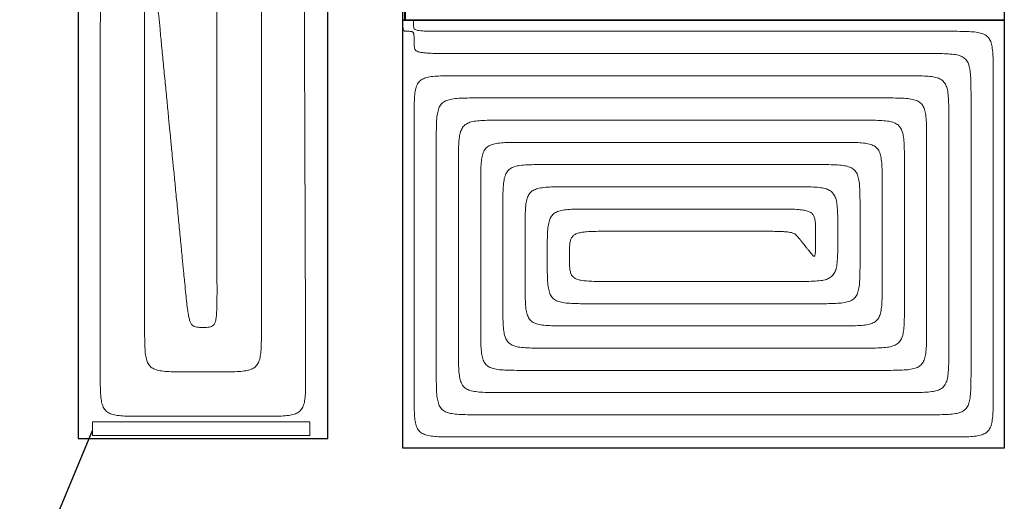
# Model space of a CAD drawing. Header units: millimetres. Extents: x 206445 to 335272, y 14092 to 100072.
# Tile 16 of 38: x 312843 to 317279, y 44336 to 46504. Entities that reach past the tile are written whole.
import ezdxf
from ezdxf import colors
from ezdxf.entities.mleader import LeaderData, LeaderLine
from ezdxf.lldxf.tags import DXFTag
from ezdxf.math import Vec2, Vec3

# ---------------------------------------------------------------- set-up
doc = ezdxf.new("R2010")
doc.units = ezdxf.units.MM
for name, color, linetype, lineweight in [('__OPIS', 10, 'Continuous', 20), ('IS_Rys.pętli_o.p._Powrót', 251, 'DASH', 0), ('IS_Rys.pętli_o.p._Zasilanie', 76, 'SOLID', 0)]:
    doc.layers.add(name, color=color, linetype=linetype, lineweight=lineweight)
doc.layers.add('IS_Ogrzewanie_płaszczyznowe', color=7, linetype='SOLID', true_color=0x008000)
doc.layers.add('IS_Zasilanie', color=1, linetype='SOLID', lineweight=35, true_color=0xff0000)
doc.styles.add('STYL1', font='SIMPLEX.SHX', dxfattribs={"width": 0.8})
tags = doc.linetypes.add('DASH', pattern=[15, 10, -5]).pattern_tags.tags
tags[6:7] = [DXFTag(74, 4), DXFTag(75, 0), DXFTag(340, '0'), DXFTag(46, 0.0), DXFTag(50, 0.0), DXFTag(44, 0.0), DXFTag(45, 0.0)]
tags[4:5] = [DXFTag(74, 4), DXFTag(75, 0), DXFTag(340, '0'), DXFTag(46, 0.0), DXFTag(50, 0.0), DXFTag(44, 0.0), DXFTag(45, 0.0)]
tags = doc.linetypes.add('SOLID', pattern=[10, 10, 0]).pattern_tags.tags
tags[6:7] = [DXFTag(74, 4), DXFTag(75, 0), DXFTag(340, '0'), DXFTag(46, 0.0), DXFTag(50, 0.0), DXFTag(44, 0.0), DXFTag(45, 0.0)]
tags[4:5] = [DXFTag(74, 4), DXFTag(75, 0), DXFTag(340, '0'), DXFTag(46, 0.0), DXFTag(50, 0.0), DXFTag(44, 0.0), DXFTag(45, 0.0)]

msp = doc.modelspace()

# ---------------------------------------------------------------- linework, layer by layer
at = {"layer": '__OPIS'}
msp.add_lwpolyline([(314150.5, 44694.4), (314150.5, 44631.8), (313171.3, 44631.8), (313171.3, 44694.4)], close=True, dxfattribs=at)
at = {"layer": 'IS_Ogrzewanie_płaszczyznowe'}
for p, q in [((313106.1, 49272.9), (313106.1, 44618.9)), ((314232.1, 44618.9), (314232.1, 49272.9)), ((314570, 46501.9), (314570, 48428.1)), ((317279, 48428.1), (317279, 46501.9)), ((314570, 46501.9), (317279, 46501.9)), ((314570, 44575.7), (314570, 46501.9)), ((317279, 46501.9), (314570, 46501.9)), ((317279, 46501.9), (317279, 44575.7)), ((313106.1, 44618.9), (314232.1, 44618.9)), ((317279, 44575.7), (314570, 44575.7))]:
    msp.add_line(p, q, dxfattribs=at)
at = {"layer": 'IS_Rys.pętli_o.p._Powrót', "ltscale": 10}
for points, knots in [([(314116.2, 49272.9), (314116.4, 49239.1), (314116.8, 49112.6), (314117.7, 48847.7), (314119.1, 48445.3), (314120.9, 47944.8), (314122.8, 47385.4), (314124.9, 46806.4), (314126.8, 46247), (314128.6, 45746.5), (314130, 45344.2), (314130.9, 45079.2), (314131.3, 44952.7), (314131.4, 44918.9)], [0, 0, 0, 0, 10.140861, 37.946448, 79.491266, 130.84982, 188.096616, 247.30616, 304.552956, 355.91151, 397.456328, 425.261915, 435.402776, 435.402776, 435.402776, 435.402776]), ([(313732.1, 48972.9), (313732.1, 48944.5), (313732.1, 48838.4), (313732.1, 48616), (313732.1, 48278.3), (313732.1, 47858.3), (313732.1, 47388.9), (313732.1, 46902.9), (313732.1, 46433.5), (313732.1, 46013.5), (313732.1, 45675.8), (313732.1, 45453.4), (313732.1, 45347.3), (313732.1, 45318.9)], [0, 0, 0, 0, 8.510443, 31.84553, 66.710894, 109.812171, 157.854996, 207.545004, 255.587829, 298.689106, 333.55447, 356.889557, 365.4, 365.4, 365.4, 365.4]), ([(313206.1, 46375.2), (313206.1, 46391.8), (313206.1, 46421.9), (313206.2, 46462.9), (313206.5, 46495.9), (313206.9, 46521.6), (313207.7, 46540.9), (313208.9, 46555), (313210.6, 46564.6), (313212.9, 46570.8), (313216.5, 46574.3), (313220.9, 46575.2), (313223.8, 46575.2), (313225.4, 46575.2)], [0, 0, 0, 0, 4.973704, 9.045843, 12.306665, 14.846675, 16.757059, 18.130791, 19.065674, 19.673155, 20.09779, 20.504191, 20.983891, 20.983891, 20.983891, 20.983891]), ([(314618, 46501.9), (314618, 46501.7), (314618, 46501), (314618, 46499.5), (314618, 46497.2), (314618, 46494.3), (314618, 46491.1), (314618, 46487.8), (314618, 46484.6), (314618, 46481.7), (314618, 46479.4), (314618, 46477.9), (314618, 46477.1), (314618, 46476.9)], [0, 0, 0, 0, 0.058227, 0.217881, 0.456424, 0.751315, 1.080015, 1.419985, 1.748685, 2.043576, 2.282119, 2.441773, 2.5, 2.5, 2.5, 2.5]), ([(314618, 46476.9), (314618, 46474.9), (314618, 46471.1), (314618.8, 46465.6), (314622.1, 46460.9), (314628.5, 46457.7), (314638.2, 46455.5), (314652.2, 46454), (314671.6, 46452.9), (314697.3, 46452.3), (314730.2, 46452), (314771.3, 46451.9), (314801.4, 46451.9), (314818, 46451.9)], [0, 0, 0, 0, 0.621895, 1.141664, 1.639297, 2.279506, 3.226642, 4.604676, 6.516452, 9.056847, 12.317749, 16.389896, 21.3636, 21.3636, 21.3636, 21.3636]), ([(314818, 46451.9), (314835.2, 46451.9), (314899.4, 46451.9), (315033.9, 46451.9), (315238.3, 46451.9), (315492.4, 46451.9), (315776.5, 46451.9), (316070.5, 46451.9), (316354.6, 46451.9), (316608.7, 46451.9), (316813.1, 46451.9), (316947.6, 46451.9), (317011.8, 46451.9), (317029, 46451.9)], [0, 0, 0, 0, 5.14961, 19.269509, 40.366298, 66.446582, 95.516961, 125.584039, 154.654418, 180.734702, 201.831491, 215.95139, 221.101, 221.101, 221.101, 221.101]), ([(317029, 46451.9), (317045.6, 46451.9), (317075.7, 46452), (317116.8, 46451.2), (317149.9, 46448.8), (317176.2, 46443.7), (317196.7, 46434.6), (317211.6, 46419.7), (317220.7, 46399.1), (317225.8, 46372.8), (317228.3, 46339.7), (317229, 46298.7), (317229, 46268.5), (317229, 46251.9)], [0, 0, 0, 0, 4.973727, 9.047211, 12.320392, 14.919985, 17.03704, 18.970826, 21.087881, 23.687474, 26.960655, 31.034139, 36.007866, 36.007866, 36.007866, 36.007866]), ([(313206.1, 44918.9), (313206.1, 44930.2), (313206.1, 44972.5), (313206.1, 45061.1), (313206.1, 45195.7), (313206.1, 45363.1), (313206.1, 45550.2), (313206.1, 45743.9), (313206.1, 45931), (313206.1, 46098.4), (313206.1, 46233), (313206.1, 46321.6), (313206.1, 46363.9), (313206.1, 46375.2)], [0, 0, 0, 0, 3.391787, 12.691847, 26.587231, 43.764989, 62.912171, 82.715829, 101.863011, 119.040769, 132.936153, 142.236213, 145.628, 145.628, 145.628, 145.628]), ([(314620, 46051.9), (314620, 46068.5), (314620, 46098.7), (314620.7, 46139.7), (314623.2, 46172.8), (314628.3, 46199.1), (314637.4, 46219.7), (314652.3, 46234.6), (314672.9, 46243.7), (314699.1, 46248.8), (314732.2, 46251.2), (314773.3, 46252), (314803.4, 46251.9), (314820, 46251.9)], [0, 0, 0, 0, 4.973727, 9.047211, 12.320392, 14.919985, 17.03704, 18.970826, 21.087881, 23.687474, 26.960655, 31.034139, 36.007866, 36.007866, 36.007866, 36.007866]), ([(314820, 46251.9), (314835.6, 46251.9), (314894, 46251.9), (315016.2, 46251.9), (315201.9, 46251.9), (315432.8, 46251.9), (315690.9, 46251.9), (315958.1, 46251.9), (316216.2, 46251.9), (316447.1, 46251.9), (316632.8, 46251.9), (316755, 46251.9), (316813.4, 46251.9), (316829, 46251.9)], [0, 0, 0, 0, 4.679113, 17.508941, 36.678212, 60.375657, 86.790008, 114.109992, 140.524343, 164.221788, 183.391059, 196.220887, 200.9, 200.9, 200.9, 200.9]), ([(316829, 46251.9), (316845.6, 46251.9), (316875.7, 46252), (316916.8, 46251.2), (316949.9, 46248.8), (316976.2, 46243.7), (316996.7, 46234.6), (317011.6, 46219.7), (317020.7, 46199.1), (317025.8, 46172.8), (317028.3, 46139.7), (317029, 46098.7), (317029, 46068.5), (317029, 46051.9)], [0, 0, 0, 0, 4.973727, 9.047211, 12.320392, 14.919985, 17.03704, 18.970826, 21.087881, 23.687474, 26.960655, 31.034139, 36.007866, 36.007866, 36.007866, 36.007866]), ([(317229, 46251.9), (317229, 46240.9), (317229, 46199.4), (317229, 46112.6), (317229, 45980.8), (317229, 45816.9), (317229, 45633.7), (317229, 45444), (317229, 45260.8), (317229, 45096.8), (317229, 44965), (317229, 44878.2), (317229, 44836.8), (317229, 44825.7)], [0, 0, 0, 0, 3.321728, 12.429692, 26.038062, 42.861007, 61.612697, 81.007303, 99.758993, 116.581938, 130.190308, 139.298272, 142.62, 142.62, 142.62, 142.62]), ([(314620, 44825.7), (314620, 44835.3), (314620, 44870.9), (314620, 44945.5), (314620, 45058.8), (314620, 45199.8), (314620, 45357.3), (314620, 45520.4), (314620, 45677.9), (314620, 45818.9), (314620, 45932.2), (314620, 46006.8), (314620, 46042.4), (314620, 46051.9)], [0, 0, 0, 0, 2.855913, 10.686642, 22.386672, 36.850488, 52.972577, 69.647423, 85.769512, 100.233328, 111.933358, 119.764087, 122.62, 122.62, 122.62, 122.62]), ([(314820, 45851.9), (314820, 45868.5), (314820, 45898.7), (314820.7, 45939.7), (314823.2, 45972.8), (314828.3, 45999.1), (314837.4, 46019.7), (314852.3, 46034.6), (314872.9, 46043.7), (314899.1, 46048.8), (314932.2, 46051.2), (314973.3, 46052), (315003.4, 46051.9), (315020, 46051.9)], [0, 0, 0, 0, 4.973727, 9.047211, 12.320392, 14.919985, 17.03704, 18.970826, 21.087881, 23.687474, 26.960655, 31.034139, 36.007866, 36.007866, 36.007866, 36.007866]), ([(315020, 46051.9), (315032.5, 46051.9), (315079.2, 46051.9), (315177.2, 46051.9), (315325.8, 46051.9), (315510.8, 46051.9), (315717.5, 46051.9), (315931.5, 46051.9), (316138.2, 46051.9), (316323.2, 46051.9), (316471.9, 46051.9), (316569.8, 46051.9), (316616.5, 46051.9), (316629, 46051.9)], [0, 0, 0, 0, 3.747483, 14.02284, 29.375432, 48.354621, 69.509767, 91.390233, 112.545379, 131.524568, 146.87716, 157.152517, 160.9, 160.9, 160.9, 160.9]), ([(316629, 46051.9), (316645.6, 46051.9), (316675.7, 46052), (316716.8, 46051.2), (316749.9, 46048.8), (316776.2, 46043.7), (316796.7, 46034.6), (316811.6, 46019.7), (316820.7, 45999.1), (316825.8, 45972.8), (316828.3, 45939.7), (316829, 45898.7), (316829, 45868.5), (316829, 45851.9)], [0, 0, 0, 0, 4.973727, 9.047211, 12.320392, 14.919985, 17.03704, 18.970826, 21.087881, 23.687474, 26.960655, 31.034139, 36.007866, 36.007866, 36.007866, 36.007866]), ([(317029, 46051.9), (317029, 46044), (317029, 46014.2), (317029, 45951.7), (317029, 45856.9), (317029, 45738.9), (317029, 45607.1), (317029, 45470.6), (317029, 45338.8), (317029, 45220.8), (317029, 45126), (317029, 45063.5), (317029, 45033.7), (317029, 45025.7)], [0, 0, 0, 0, 2.390098, 8.943591, 18.735282, 30.83997, 44.332457, 58.287543, 71.78003, 83.884718, 93.676409, 100.229902, 102.62, 102.62, 102.62, 102.62]), ([(313586.7, 45318), (313586.3, 45322.8), (313584.5, 45341.1), (313580.8, 45379.4), (313575.1, 45437.5), (313568, 45509.9), (313560.2, 45590.7), (313552, 45674.3), (313544.1, 45755.2), (313537.1, 45827.5), (313531.4, 45885.6), (313527.7, 45923.9), (313525.9, 45942.2), (313525.4, 45947)], [0, 0, 0, 0, 1.472127, 5.508602, 11.539572, 18.995181, 27.305573, 35.900892, 44.211284, 51.666892, 57.697862, 61.734338, 63.206465, 63.206465, 63.206465, 63.206465]), ([(314820, 45025.7), (314820, 45032.1), (314820, 45056.2), (314820, 45106.4), (314820, 45182.8), (314820, 45277.8), (314820, 45383.9), (314820, 45493.8), (314820, 45599.9), (314820, 45694.9), (314820, 45771.2), (314820, 45821.5), (314820, 45845.5), (314820, 45851.9)], [0, 0, 0, 0, 1.924282, 7.200541, 15.083892, 24.829452, 35.692337, 46.927663, 57.790548, 67.536108, 75.419459, 80.695718, 82.62, 82.62, 82.62, 82.62]), ([(315020, 45651.9), (315020, 45668.5), (315020, 45698.7), (315020.7, 45739.7), (315023.2, 45772.8), (315028.3, 45799.1), (315037.4, 45819.7), (315052.3, 45834.6), (315072.9, 45843.7), (315099.1, 45848.8), (315132.2, 45851.2), (315173.3, 45852), (315203.4, 45851.9), (315220, 45851.9)], [0, 0, 0, 0, 4.973727, 9.047211, 12.320392, 14.919985, 17.03704, 18.970826, 21.087881, 23.687474, 26.960655, 31.034139, 36.007866, 36.007866, 36.007866, 36.007866]), ([(315220, 45851.9), (315229.4, 45851.9), (315264.5, 45851.9), (315338.1, 45851.9), (315449.8, 45851.9), (315588.8, 45851.9), (315744.1, 45851.9), (315904.9, 45851.9), (316060.2, 45851.9), (316199.2, 45851.9), (316310.9, 45851.9), (316384.5, 45851.9), (316419.6, 45851.9), (316429, 45851.9)], [0, 0, 0, 0, 2.815853, 10.536739, 22.072652, 36.333584, 52.229527, 68.670473, 84.566416, 98.827348, 110.363261, 118.084147, 120.9, 120.9, 120.9, 120.9]), ([(316429, 45851.9), (316445.6, 45851.9), (316475.7, 45852), (316516.8, 45851.2), (316549.9, 45848.8), (316576.2, 45843.7), (316596.7, 45834.6), (316611.6, 45819.7), (316620.7, 45799.1), (316625.8, 45772.8), (316628.3, 45739.7), (316629, 45698.7), (316629, 45668.5), (316629, 45651.9)], [0, 0, 0, 0, 4.973727, 9.047211, 12.320392, 14.919985, 17.03704, 18.970826, 21.087881, 23.687474, 26.960655, 31.034139, 36.007866, 36.007866, 36.007866, 36.007866]), ([(316829, 45851.9), (316829, 45847.1), (316829, 45828.9), (316829, 45790.8), (316829, 45732.9), (316829, 45660.9), (316829, 45580.5), (316829, 45497.2), (316829, 45416.7), (316829, 45344.8), (316829, 45286.9), (316829, 45248.8), (316829, 45230.6), (316829, 45225.7)], [0, 0, 0, 0, 1.458467, 5.457491, 11.432502, 18.818933, 27.052216, 35.567784, 43.801067, 51.187498, 57.162509, 61.161533, 62.62, 62.62, 62.62, 62.62]), ([(315020, 45225.7), (315020, 45229), (315020, 45241.4), (315020, 45267.4), (315020, 45306.7), (315020, 45355.7), (315020, 45410.5), (315020, 45467.2), (315020, 45521.9), (315020, 45570.9), (315020, 45610.3), (315020, 45636.2), (315020, 45648.6), (315020, 45651.9)], [0, 0, 0, 0, 0.992652, 3.71444, 7.781112, 12.808415, 18.412096, 24.207904, 29.811585, 34.838888, 38.90556, 41.627348, 42.62, 42.62, 42.62, 42.62]), ([(315220, 45451.9), (315220, 45468.5), (315220, 45498.7), (315220.7, 45539.7), (315223.2, 45572.8), (315228.3, 45599.1), (315237.4, 45619.7), (315252.3, 45634.6), (315272.9, 45643.7), (315299.1, 45648.8), (315332.2, 45651.2), (315373.3, 45652), (315403.4, 45651.9), (315420, 45651.9)], [0, 0, 0, 0, 4.973727, 9.047211, 12.320392, 14.919985, 17.03704, 18.970826, 21.087881, 23.687474, 26.960655, 31.034139, 36.007866, 36.007866, 36.007866, 36.007866]), ([(315420, 45651.9), (315426.3, 45651.9), (315449.8, 45651.9), (315499, 45651.9), (315573.8, 45651.9), (315666.8, 45651.9), (315770.7, 45651.9), (315878.3, 45651.9), (315982.2, 45651.9), (316075.2, 45651.9), (316150, 45651.9), (316199.2, 45651.9), (316222.7, 45651.9), (316229, 45651.9)], [0, 0, 0, 0, 1.884222, 7.050639, 14.769872, 24.312547, 34.949286, 45.950714, 56.587453, 66.130128, 73.849361, 79.015778, 80.9, 80.9, 80.9, 80.9]), ([(316229, 45651.9), (316245.6, 45651.9), (316275.7, 45651.9), (316316.8, 45651.5), (316349.7, 45650.1), (316375.6, 45647.3), (316395.5, 45642.5), (316410.4, 45634.7), (316420.4, 45622.9), (316425.8, 45607.5), (316428.3, 45588.5), (316429, 45565.3), (316429, 45548.2), (316429, 45538.8)], [0, 0, 0, 0, 4.973711, 9.046272, 12.310973, 14.869805, 16.847288, 18.418178, 19.834074, 21.373997, 23.239897, 25.545086, 28.357755, 28.357755, 28.357755, 28.357755]), ([(316629, 45651.9), (316629, 45650.2), (316629, 45643.6), (316629, 45629.8), (316629, 45608.9), (316629, 45582.9), (316629, 45553.9), (316629, 45523.8), (316629, 45494.7), (316629, 45468.7), (316629, 45447.8), (316629, 45434.1), (316629, 45427.5), (316629, 45425.7)], [0, 0, 0, 0, 0.526837, 1.97139, 4.129722, 6.797896, 9.771976, 12.848024, 15.822104, 18.490278, 20.64861, 22.093163, 22.62, 22.62, 22.62, 22.62]), ([(316429, 45538.8), (316429, 45529.5), (316429, 45512.5), (316428.9, 45489.5), (316428.6, 45471.4), (316428.1, 45457.8), (316426.9, 45448.2), (316425.8, 45442.2), (316422.7, 45438.6), (316418.5, 45440.4), (316414.8, 45444.2), (316409.7, 45450.1), (316406.1, 45454.7), (316404, 45457.3)], [0, 0, 0, 0, 2.81026, 5.096492, 6.895738, 8.245879, 9.187448, 9.770613, 10.093291, 10.422216, 10.961369, 11.735233, 12.72965, 12.72965, 12.72965, 12.72965]), ([(316404, 45457.3), (316403.8, 45457.5), (316403.1, 45458.4), (316401.6, 45460.4), (316399.3, 45463.3), (316396.4, 45466.9), (316393.2, 45471), (316389.8, 45475.2), (316386.6, 45479.2), (316383.8, 45482.8), (316381.4, 45485.8), (316379.9, 45487.7), (316379.2, 45488.6), (316379, 45488.8)], [0, 0, 0, 0, 0.093755, 0.350826, 0.734919, 1.209744, 1.739007, 2.286416, 2.815679, 3.290503, 3.674597, 3.931667, 4.025422, 4.025422, 4.025422, 4.025422]), ([(315220, 45425.7), (315220, 45425.9), (315220, 45426.7), (315220, 45428.3), (315220, 45430.7), (315220, 45433.7), (315220, 45437.1), (315220, 45440.6), (315220, 45443.9), (315220, 45447), (315220, 45449.4), (315220, 45451), (315220, 45451.7), (315220, 45451.9)], [0, 0, 0, 0, 0.061022, 0.22834, 0.478332, 0.787378, 1.131856, 1.488144, 1.832622, 2.141668, 2.39166, 2.558978, 2.62, 2.62, 2.62, 2.62]), ([(315420, 45225.7), (315403.4, 45225.7), (315373.3, 45225.7), (315332.2, 45226.5), (315299.1, 45228.9), (315272.9, 45234), (315252.3, 45243.1), (315237.4, 45258), (315228.3, 45278.6), (315223.2, 45304.8), (315220.7, 45337.9), (315220, 45379), (315220, 45409.2), (315220, 45425.7)], [0, 0, 0, 0, 4.973727, 9.047211, 12.320392, 14.919985, 17.03704, 18.970826, 21.087881, 23.687474, 26.960655, 31.034139, 36.007866, 36.007866, 36.007866, 36.007866]), ([(316629, 45425.7), (316629, 45409.2), (316629, 45379), (316628.3, 45337.9), (316625.8, 45304.8), (316620.7, 45278.6), (316611.6, 45258), (316596.7, 45243.1), (316576.2, 45234), (316549.9, 45228.9), (316516.8, 45226.5), (316475.7, 45225.7), (316445.6, 45225.7), (316429, 45225.7)], [0, 0, 0, 0, 4.973727, 9.047211, 12.320392, 14.919985, 17.03704, 18.970826, 21.087881, 23.687474, 26.960655, 31.034139, 36.007866, 36.007866, 36.007866, 36.007866]), ([(313669.1, 45118.9), (313663.9, 45118.9), (313654.4, 45118.9), (313641.2, 45119.7), (313630, 45122.3), (313620.6, 45128.3), (313613.5, 45138.3), (313608.1, 45152.7), (313603.5, 45172.1), (313599.5, 45197.8), (313595.5, 45230.6), (313591.3, 45271.4), (313588.4, 45301.5), (313586.7, 45318)], [0, 0, 0, 0, 1.568246, 2.865401, 3.957823, 4.975308, 6.119171, 7.592116, 9.549673, 12.112042, 15.382698, 19.458172, 24.432337, 24.432337, 24.432337, 24.432337]), ([(313732.1, 45318.9), (313732.1, 45302.3), (313732.2, 45272.2), (313731.9, 45231.2), (313731.1, 45198.2), (313729.6, 45172.5), (313727, 45152.9), (313722.9, 45138.5), (313716.7, 45128.3), (313707.9, 45122.3), (313696.9, 45119.7), (313683.9, 45118.9), (313674.4, 45118.9), (313669.1, 45118.9)], [0, 0, 0, 0, 4.973706, 9.045967, 12.307913, 14.853389, 16.783448, 18.217076, 19.313213, 20.287372, 21.353435, 22.64046, 24.207249, 24.207249, 24.207249, 24.207249]), ([(315220, 45025.7), (315203.4, 45025.7), (315173.3, 45025.7), (315132.2, 45026.5), (315099.1, 45028.9), (315072.9, 45034), (315052.3, 45043.1), (315037.4, 45058), (315028.3, 45078.6), (315023.2, 45104.8), (315020.7, 45137.9), (315020, 45179), (315020, 45209.2), (315020, 45225.7)], [0, 0, 0, 0, 4.973727, 9.047211, 12.320392, 14.919985, 17.03704, 18.970826, 21.087881, 23.687474, 26.960655, 31.034139, 36.007866, 36.007866, 36.007866, 36.007866]), ([(316429, 45225.7), (316421.2, 45225.7), (316391.9, 45225.7), (316330.5, 45225.7), (316237.2, 45225.7), (316121.2, 45225.7), (315991.6, 45225.7), (315857.4, 45225.7), (315727.8, 45225.7), (315611.8, 45225.7), (315518.6, 45225.7), (315457.1, 45225.7), (315427.8, 45225.7), (315420, 45225.7)], [0, 0, 0, 0, 2.350038, 8.793689, 18.421262, 30.323065, 43.589406, 57.310594, 70.576935, 82.478738, 92.106311, 98.549962, 100.9, 100.9, 100.9, 100.9]), ([(316829, 45225.7), (316829, 45209.2), (316829, 45179), (316828.3, 45137.9), (316825.8, 45104.8), (316820.7, 45078.6), (316811.6, 45058), (316796.7, 45043.1), (316776.2, 45034), (316749.9, 45028.9), (316716.8, 45026.5), (316675.7, 45025.7), (316645.6, 45025.7), (316629, 45025.7)], [0, 0, 0, 0, 4.973727, 9.047211, 12.320392, 14.919985, 17.03704, 18.970826, 21.087881, 23.687474, 26.960655, 31.034139, 36.007866, 36.007866, 36.007866, 36.007866]), ([(315020, 44825.7), (315003.4, 44825.7), (314973.3, 44825.7), (314932.2, 44826.5), (314899.1, 44828.9), (314872.9, 44834), (314852.3, 44843.1), (314837.4, 44858), (314828.3, 44878.6), (314823.2, 44904.8), (314820.7, 44937.9), (314820, 44979), (314820, 45009.2), (314820, 45025.7)], [0, 0, 0, 0, 4.973727, 9.047211, 12.320392, 14.919985, 17.03704, 18.970826, 21.087881, 23.687474, 26.960655, 31.034139, 36.007866, 36.007866, 36.007866, 36.007866]), ([(316629, 45025.7), (316618.1, 45025.7), (316577.1, 45025.7), (316491.4, 45025.7), (316361.2, 45025.7), (316199.2, 45025.7), (316018.2, 45025.7), (315830.8, 45025.7), (315649.8, 45025.7), (315487.8, 45025.7), (315357.6, 45025.7), (315271.9, 45025.7), (315230.9, 45025.7), (315220, 45025.7)], [0, 0, 0, 0, 3.281668, 12.27979, 25.724042, 42.344102, 60.869647, 80.030353, 98.555898, 115.175958, 128.62021, 137.618332, 140.9, 140.9, 140.9, 140.9]), ([(317029, 45025.7), (317029, 45009.2), (317029, 44979), (317028.3, 44937.9), (317025.8, 44904.8), (317020.7, 44878.6), (317011.6, 44858), (316996.7, 44843.1), (316976.2, 44834), (316949.9, 44828.9), (316916.8, 44826.5), (316875.7, 44825.7), (316845.6, 44825.7), (316829, 44825.7)], [0, 0, 0, 0, 4.973727, 9.047211, 12.320392, 14.919985, 17.03704, 18.970826, 21.087881, 23.687474, 26.960655, 31.034139, 36.007866, 36.007866, 36.007866, 36.007866]), ([(313406.1, 44718.9), (313389.6, 44718.9), (313359.4, 44718.9), (313318.3, 44719.6), (313285.2, 44722.1), (313259, 44727.2), (313238.4, 44736.3), (313223.5, 44751.2), (313214.4, 44771.8), (313209.3, 44798), (313206.9, 44831.1), (313206.1, 44872.2), (313206.1, 44902.3), (313206.1, 44918.9)], [0, 0, 0, 0, 4.973727, 9.047211, 12.320392, 14.919985, 17.03704, 18.970826, 21.087881, 23.687474, 26.960655, 31.034139, 36.007866, 36.007866, 36.007866, 36.007866]), ([(314131.4, 44918.9), (314131.5, 44902.3), (314131.6, 44872.2), (314131, 44831.1), (314128.7, 44798), (314123.7, 44771.8), (314114.7, 44751.2), (314099.8, 44736.3), (314079.3, 44727.2), (314053, 44722.1), (314019.9, 44719.6), (313978.9, 44718.9), (313948.7, 44718.9), (313932.1, 44718.9)], [0, 0, 0, 0, 4.973674, 9.046792, 12.31898, 14.916675, 17.030844, 18.961251, 21.075419, 23.673115, 26.945303, 31.01842, 35.992095, 35.992095, 35.992095, 35.992095]), ([(314820, 44625.7), (314803.4, 44625.7), (314773.3, 44625.7), (314732.2, 44626.5), (314699.1, 44628.9), (314672.9, 44634), (314652.3, 44643.1), (314637.4, 44658), (314628.3, 44678.6), (314623.2, 44704.8), (314620.7, 44737.9), (314620, 44779), (314620, 44809.2), (314620, 44825.7)], [0, 0, 0, 0, 4.973727, 9.047211, 12.320392, 14.919985, 17.03704, 18.970826, 21.087881, 23.687474, 26.960655, 31.034139, 36.007866, 36.007866, 36.007866, 36.007866]), ([(316829, 44825.7), (316815, 44825.7), (316762.4, 44825.7), (316652.3, 44825.7), (316485.1, 44825.7), (316277.2, 44825.7), (316044.8, 44825.7), (315804.2, 44825.7), (315571.8, 44825.7), (315363.9, 44825.7), (315196.7, 44825.7), (315086.6, 44825.7), (315034, 44825.7), (315020, 44825.7)], [0, 0, 0, 0, 4.213298, 15.76589, 33.026822, 54.365139, 78.149887, 102.750113, 126.534861, 147.873178, 165.13411, 176.686702, 180.9, 180.9, 180.9, 180.9]), ([(317229, 44825.7), (317229, 44809.2), (317229, 44779), (317228.3, 44737.9), (317225.8, 44704.8), (317220.7, 44678.6), (317211.6, 44658), (317196.7, 44643.1), (317176.2, 44634), (317149.9, 44628.9), (317116.8, 44626.5), (317075.7, 44625.7), (317045.6, 44625.7), (317029, 44625.7)], [0, 0, 0, 0, 4.973727, 9.047211, 12.320392, 14.919985, 17.03704, 18.970826, 21.087881, 23.687474, 26.960655, 31.034139, 36.007866, 36.007866, 36.007866, 36.007866]), ([(313932.1, 44718.9), (313928.1, 44718.9), (313912.8, 44718.9), (313880.8, 44718.9), (313832.2, 44718.9), (313771.7, 44718.9), (313704.1, 44718.9), (313634.2, 44718.9), (313566.6, 44718.9), (313506.1, 44718.9), (313457.5, 44718.9), (313425.5, 44718.9), (313410.2, 44718.9), (313406.1, 44718.9)], [0, 0, 0, 0, 1.225094, 4.584222, 9.603156, 15.807663, 22.723516, 29.876484, 36.792337, 42.996844, 48.015778, 51.374906, 52.6, 52.6, 52.6, 52.6]), ([(317029, 44625.7), (317011.9, 44625.7), (316947.7, 44625.7), (316813.2, 44625.7), (316609.1, 44625.7), (316355.2, 44625.7), (316071.4, 44625.7), (315777.6, 44625.7), (315493.8, 44625.7), (315239.9, 44625.7), (315035.8, 44625.7), (314901.3, 44625.7), (314837.2, 44625.7), (314820, 44625.7)], [0, 0, 0, 0, 5.144929, 19.251991, 40.329602, 66.386176, 95.430128, 125.469872, 154.513824, 180.570398, 201.648009, 215.755071, 220.9, 220.9, 220.9, 220.9])]:
    msp.add_open_spline(points, degree=3, knots=knots, dxfattribs=at)
at = {"layer": 'IS_Rys.pętli_o.p._Zasilanie', "ltscale": 10}
for points, knots in [([(313932.1, 48972.9), (313932.1, 48943), (313932.1, 48831), (313932.1, 48596.5), (313932.1, 48240.3), (313932.1, 47797.3), (313932.1, 47302.2), (313932.1, 46789.7), (313932.1, 46294.5), (313932.1, 45851.5), (313932.1, 45495.3), (313932.1, 45260.8), (313932.1, 45148.8), (313932.1, 45118.9)], [0, 0, 0, 0, 8.976258, 33.58858, 70.362284, 115.82269, 166.495116, 218.904884, 269.57731, 315.037716, 351.81142, 376.423742, 385.4, 385.4, 385.4, 385.4]), ([(313464.1, 46576.1), (313464.6, 46571.2), (313466.4, 46553), (313470.1, 46514.7), (313475.8, 46456.6), (313482.8, 46384.2), (313490.7, 46303.4), (313498.8, 46219.8), (313506.7, 46138.9), (313513.8, 46066.6), (313519.4, 46008.5), (313523.2, 45970.2), (313524.9, 45951.9), (313525.4, 45947)], [0, 0, 0, 0, 1.472127, 5.508602, 11.539572, 18.995181, 27.305573, 35.900892, 44.211284, 51.666892, 57.697862, 61.734338, 63.206465, 63.206465, 63.206465, 63.206465]), ([(313406.1, 45118.9), (313406.1, 45130.2), (313406.1, 45172.5), (313406.1, 45261.1), (313406.1, 45395.7), (313406.1, 45563.1), (313406.1, 45750.2), (313406.1, 45943.9), (313406.1, 46131), (313406.1, 46298.4), (313406.1, 46433), (313406.1, 46521.6), (313406.1, 46563.9), (313406.1, 46575.2)], [0, 0, 0, 0, 3.391787, 12.691847, 26.587231, 43.764989, 62.912171, 82.715829, 101.863011, 119.040769, 132.936153, 142.236213, 145.628, 145.628, 145.628, 145.628]), ([(314570, 46501.9), (314570, 46501.7), (314570, 46501), (314570, 46499.5), (314570, 46497.2), (314570, 46494.3), (314570, 46491.1), (314570, 46487.8), (314570, 46484.6), (314570, 46481.7), (314570, 46479.4), (314570, 46477.9), (314570, 46477.1), (314570, 46476.9)], [0, 0, 0, 0, 0.058227, 0.217881, 0.456424, 0.751315, 1.080015, 1.419985, 1.748685, 2.043576, 2.282119, 2.441773, 2.5, 2.5, 2.5, 2.5]), ([(314570, 46476.9), (314570, 46474.9), (314570, 46471.1), (314570.1, 46466), (314570.4, 46461.8), (314571, 46458.5), (314572.2, 46456), (314574, 46454.1), (314576.6, 46453), (314579.9, 46452.3), (314584, 46452), (314589.2, 46451.9), (314592.9, 46451.9), (314595, 46451.9)], [0, 0, 0, 0, 0.621716, 1.130901, 1.540049, 1.864998, 2.12963, 2.371353, 2.635985, 2.960934, 3.370082, 3.879267, 4.500983, 4.500983, 4.500983, 4.500983]), ([(314595, 46451.9), (314597.1, 46451.9), (314600.8, 46451.9), (314606, 46451.7), (314610.2, 46451.1), (314613.6, 46449.7), (314616.2, 46447.2), (314617.9, 46443.5), (314619, 46438.6), (314619.6, 46432.1), (314619.9, 46423.9), (314620, 46413.6), (314620, 46406.1), (314620, 46401.9)], [0, 0, 0, 0, 0.621724, 1.131419, 1.545209, 1.891737, 2.222513, 2.604711, 3.095361, 3.734014, 4.549972, 5.568088, 6.811515, 6.811515, 6.811515, 6.811515]), ([(314620, 46401.9), (314620, 46397.8), (314620, 46390.2), (314620.7, 46379.8), (314623.5, 46370.9), (314629.8, 46363.9), (314639.9, 46359.2), (314654.1, 46356), (314673.6, 46354), (314699.3, 46352.7), (314732.2, 46352.1), (314773.3, 46351.9), (314803.4, 46351.9), (314820, 46351.9)], [0, 0, 0, 0, 1.243517, 2.266968, 3.130694, 3.974586, 5.007917, 6.417394, 8.339442, 10.882687, 14.144174, 18.216386, 23.190091, 23.190091, 23.190091, 23.190091]), ([(314820, 46351.9), (314836.4, 46351.9), (314897.6, 46351.9), (315026, 46351.9), (315220.9, 46351.9), (315463.3, 46351.9), (315734.3, 46351.9), (316014.7, 46351.9), (316285.7, 46351.9), (316528.1, 46351.9), (316723, 46351.9), (316851.4, 46351.9), (316912.6, 46351.9), (316929, 46351.9)], [0, 0, 0, 0, 4.912021, 18.380466, 38.503907, 63.380917, 91.110068, 119.789932, 147.519083, 172.396093, 192.519534, 205.987979, 210.9, 210.9, 210.9, 210.9]), ([(316929, 46351.9), (316945.6, 46351.9), (316975.7, 46352), (317016.8, 46351.2), (317049.9, 46348.8), (317076.2, 46343.7), (317096.7, 46334.6), (317111.6, 46319.7), (317120.7, 46299.1), (317125.8, 46272.8), (317128.3, 46239.7), (317129, 46198.7), (317129, 46168.5), (317129, 46151.9)], [0, 0, 0, 0, 4.973727, 9.047211, 12.320392, 14.919985, 17.03704, 18.970826, 21.087881, 23.687474, 26.960655, 31.034139, 36.007866, 36.007866, 36.007866, 36.007866]), ([(314720, 45951.9), (314720, 45968.5), (314720, 45998.7), (314720.7, 46039.7), (314723.2, 46072.8), (314728.3, 46099.1), (314737.4, 46119.7), (314752.3, 46134.6), (314772.9, 46143.7), (314799.1, 46148.8), (314832.2, 46151.2), (314873.3, 46152), (314903.4, 46151.9), (314920, 46151.9)], [0, 0, 0, 0, 4.973727, 9.047211, 12.320392, 14.919985, 17.03704, 18.970826, 21.087881, 23.687474, 26.960655, 31.034139, 36.007866, 36.007866, 36.007866, 36.007866]), ([(314920, 46151.9), (314934, 46151.9), (314986.6, 46151.9), (315096.7, 46151.9), (315263.9, 46151.9), (315471.8, 46151.9), (315704.2, 46151.9), (315944.8, 46151.9), (316177.2, 46151.9), (316385.1, 46151.9), (316552.3, 46151.9), (316662.4, 46151.9), (316715, 46151.9), (316729, 46151.9)], [0, 0, 0, 0, 4.213298, 15.76589, 33.026822, 54.365139, 78.149887, 102.750113, 126.534861, 147.873178, 165.13411, 176.686702, 180.9, 180.9, 180.9, 180.9]), ([(316729, 46151.9), (316745.6, 46151.9), (316775.7, 46152), (316816.8, 46151.2), (316849.9, 46148.8), (316876.2, 46143.7), (316896.7, 46134.6), (316911.6, 46119.7), (316920.7, 46099.1), (316925.8, 46072.8), (316928.3, 46039.7), (316929, 45998.7), (316929, 45968.5), (316929, 45951.9)], [0, 0, 0, 0, 4.973727, 9.047211, 12.320392, 14.919985, 17.03704, 18.970826, 21.087881, 23.687474, 26.960655, 31.034139, 36.007866, 36.007866, 36.007866, 36.007866]), ([(317129, 46151.9), (317129, 46142.4), (317129, 46106.8), (317129, 46032.2), (317129, 45918.9), (317129, 45777.9), (317129, 45620.4), (317129, 45457.3), (317129, 45299.8), (317129, 45158.8), (317129, 45045.5), (317129, 44970.9), (317129, 44935.3), (317129, 44925.7)], [0, 0, 0, 0, 2.855913, 10.686642, 22.386672, 36.850488, 52.972577, 69.647423, 85.769512, 100.233328, 111.933358, 119.764087, 122.62, 122.62, 122.62, 122.62]), ([(314720, 44925.7), (314720, 44933.7), (314720, 44963.5), (314720, 45026), (314720, 45120.8), (314720, 45238.8), (314720, 45370.6), (314720, 45507.1), (314720, 45638.9), (314720, 45756.9), (314720, 45851.7), (314720, 45914.2), (314720, 45944), (314720, 45951.9)], [0, 0, 0, 0, 2.390098, 8.943591, 18.735282, 30.83997, 44.332457, 58.287543, 71.78003, 83.884718, 93.676409, 100.229902, 102.62, 102.62, 102.62, 102.62]), ([(314920, 45751.9), (314920, 45768.5), (314920, 45798.7), (314920.7, 45839.7), (314923.2, 45872.8), (314928.3, 45899.1), (314937.4, 45919.7), (314952.3, 45934.6), (314972.9, 45943.7), (314999.1, 45948.8), (315032.2, 45951.2), (315073.3, 45952), (315103.4, 45951.9), (315120, 45951.9)], [0, 0, 0, 0, 4.973727, 9.047211, 12.320392, 14.919985, 17.03704, 18.970826, 21.087881, 23.687474, 26.960655, 31.034139, 36.007866, 36.007866, 36.007866, 36.007866]), ([(315120, 45951.9), (315130.9, 45951.9), (315171.9, 45951.9), (315257.6, 45951.9), (315387.8, 45951.9), (315549.8, 45951.9), (315730.8, 45951.9), (315918.2, 45951.9), (316099.2, 45951.9), (316261.2, 45951.9), (316391.4, 45951.9), (316477.1, 45951.9), (316518.1, 45951.9), (316529, 45951.9)], [0, 0, 0, 0, 3.281668, 12.27979, 25.724042, 42.344102, 60.869647, 80.030353, 98.555898, 115.175958, 128.62021, 137.618332, 140.9, 140.9, 140.9, 140.9]), ([(316529, 45951.9), (316545.6, 45951.9), (316575.7, 45952), (316616.8, 45951.2), (316649.9, 45948.8), (316676.2, 45943.7), (316696.7, 45934.6), (316711.6, 45919.7), (316720.7, 45899.1), (316725.8, 45872.8), (316728.3, 45839.7), (316729, 45798.7), (316729, 45768.5), (316729, 45751.9)], [0, 0, 0, 0, 4.973727, 9.047211, 12.320392, 14.919985, 17.03704, 18.970826, 21.087881, 23.687474, 26.960655, 31.034139, 36.007866, 36.007866, 36.007866, 36.007866]), ([(316929, 45951.9), (316929, 45945.5), (316929, 45921.5), (316929, 45871.2), (316929, 45794.9), (316929, 45699.9), (316929, 45593.8), (316929, 45483.9), (316929, 45377.8), (316929, 45282.8), (316929, 45206.4), (316929, 45156.2), (316929, 45132.1), (316929, 45125.7)], [0, 0, 0, 0, 1.924282, 7.200541, 15.083892, 24.829452, 35.692337, 46.927663, 57.790548, 67.536108, 75.419459, 80.695718, 82.62, 82.62, 82.62, 82.62]), ([(314920, 45125.7), (314920, 45130.6), (314920, 45148.8), (314920, 45186.9), (314920, 45244.8), (314920, 45316.7), (314920, 45397.2), (314920, 45480.5), (314920, 45560.9), (314920, 45632.9), (314920, 45690.8), (314920, 45728.9), (314920, 45747.1), (314920, 45751.9)], [0, 0, 0, 0, 1.458467, 5.457491, 11.432502, 18.818933, 27.052216, 35.567784, 43.801067, 51.187498, 57.162509, 61.161533, 62.62, 62.62, 62.62, 62.62]), ([(315120, 45551.9), (315120, 45568.5), (315120, 45598.7), (315120.7, 45639.7), (315123.2, 45672.8), (315128.3, 45699.1), (315137.4, 45719.7), (315152.3, 45734.6), (315172.9, 45743.7), (315199.1, 45748.8), (315232.2, 45751.2), (315273.3, 45752), (315303.4, 45751.9), (315320, 45751.9)], [0, 0, 0, 0, 4.973727, 9.047211, 12.320392, 14.919985, 17.03704, 18.970826, 21.087881, 23.687474, 26.960655, 31.034139, 36.007866, 36.007866, 36.007866, 36.007866]), ([(315320, 45751.9), (315327.8, 45751.9), (315357.1, 45751.9), (315418.6, 45751.9), (315511.8, 45751.9), (315627.8, 45751.9), (315757.4, 45751.9), (315891.6, 45751.9), (316021.2, 45751.9), (316137.2, 45751.9), (316230.5, 45751.9), (316291.9, 45751.9), (316321.2, 45751.9), (316329, 45751.9)], [0, 0, 0, 0, 2.350038, 8.793689, 18.421262, 30.323065, 43.589406, 57.310594, 70.576935, 82.478738, 92.106311, 98.549962, 100.9, 100.9, 100.9, 100.9]), ([(316329, 45751.9), (316345.6, 45751.9), (316375.7, 45752), (316416.8, 45751.2), (316449.9, 45748.8), (316476.2, 45743.7), (316496.7, 45734.6), (316511.6, 45719.7), (316520.7, 45699.1), (316525.8, 45672.8), (316528.3, 45639.7), (316529, 45598.7), (316529, 45568.5), (316529, 45551.9)], [0, 0, 0, 0, 4.973727, 9.047211, 12.320392, 14.919985, 17.03704, 18.970826, 21.087881, 23.687474, 26.960655, 31.034139, 36.007866, 36.007866, 36.007866, 36.007866]), ([(316729, 45751.9), (316729, 45748.6), (316729, 45736.2), (316729, 45710.3), (316729, 45670.9), (316729, 45621.9), (316729, 45567.2), (316729, 45510.5), (316729, 45455.7), (316729, 45406.7), (316729, 45367.4), (316729, 45341.4), (316729, 45329), (316729, 45325.7)], [0, 0, 0, 0, 0.992652, 3.71444, 7.781112, 12.808415, 18.412096, 24.207904, 29.811585, 34.838888, 38.90556, 41.627348, 42.62, 42.62, 42.62, 42.62]), ([(315120, 45325.7), (315120, 45327.5), (315120, 45334.1), (315120, 45347.8), (315120, 45368.7), (315120, 45394.7), (315120, 45423.8), (315120, 45453.9), (315120, 45482.9), (315120, 45508.9), (315120, 45529.8), (315120, 45543.6), (315120, 45550.2), (315120, 45551.9)], [0, 0, 0, 0, 0.526837, 1.97139, 4.129722, 6.797896, 9.771976, 12.848024, 15.822104, 18.490278, 20.64861, 22.093163, 22.62, 22.62, 22.62, 22.62]), ([(315320, 45438.8), (315320, 45448.2), (315320, 45465.3), (315320.7, 45488.5), (315323.2, 45507.5), (315328.6, 45522.9), (315338.6, 45534.7), (315353.5, 45542.5), (315373.4, 45547.3), (315399.3, 45550.1), (315432.2, 45551.5), (315473.3, 45551.9), (315503.4, 45551.9), (315520, 45551.9)], [0, 0, 0, 0, 2.81267, 5.117858, 6.983759, 8.523681, 9.939578, 11.510468, 13.48795, 16.046783, 19.311484, 23.384044, 28.357755, 28.357755, 28.357755, 28.357755]), ([(315520, 45551.9), (315524.7, 45551.9), (315542.4, 45551.9), (315579.5, 45551.9), (315635.8, 45551.9), (315705.8, 45551.9), (315784, 45551.9), (315865, 45551.9), (315943.2, 45551.9), (316013.2, 45551.9), (316069.5, 45551.9), (316106.6, 45551.9), (316124.3, 45551.9), (316129, 45551.9)], [0, 0, 0, 0, 1.418407, 5.307588, 11.118482, 18.302029, 26.309166, 34.590834, 42.597971, 49.781518, 55.592412, 59.481593, 60.9, 60.9, 60.9, 60.9]), ([(316129, 45551.9), (316145.6, 45551.9), (316175.8, 45551.9), (316217, 45551.8), (316250.3, 45551.4), (316276.7, 45550.6), (316297.3, 45549.3), (316313.1, 45547.3), (316325.2, 45544.4), (316334.5, 45540.3), (316341.7, 45534.8), (316348, 45528), (316351.9, 45523), (316354, 45520.4)], [0, 0, 0, 0, 4.975583, 9.060891, 12.357592, 14.968007, 16.996083, 18.54945, 19.743179, 20.70407, 21.567177, 22.455935, 23.466399, 23.466399, 23.466399, 23.466399]), ([(316529, 45525.7), (316529, 45509.2), (316529, 45479), (316528.3, 45437.9), (316525.8, 45404.8), (316520.7, 45378.6), (316511.6, 45358), (316496.7, 45343.1), (316476.2, 45334), (316449.9, 45328.9), (316416.8, 45326.5), (316375.7, 45325.7), (316345.6, 45325.7), (316329, 45325.7)], [0, 0, 0, 0, 4.973727, 9.047211, 12.320392, 14.919985, 17.03704, 18.970826, 21.087881, 23.687474, 26.960655, 31.034139, 36.007866, 36.007866, 36.007866, 36.007866]), ([(316354, 45520.4), (316354.2, 45520.1), (316354.9, 45519.2), (316356.4, 45517.3), (316358.8, 45514.4), (316361.6, 45510.8), (316364.8, 45506.7), (316368.2, 45502.5), (316371.4, 45498.5), (316374.3, 45494.8), (316376.6, 45491.9), (316378.1, 45490), (316378.8, 45489.1), (316379, 45488.8)], [0, 0, 0, 0, 0.093755, 0.350826, 0.734919, 1.209744, 1.739007, 2.286416, 2.815679, 3.290503, 3.674597, 3.931667, 4.025422, 4.025422, 4.025422, 4.025422]), ([(316529, 45551.9), (316529, 45551.7), (316529, 45551), (316529, 45549.4), (316529, 45547), (316529, 45543.9), (316529, 45540.6), (316529, 45537.1), (316529, 45533.7), (316529, 45530.7), (316529, 45528.3), (316529, 45526.7), (316529, 45525.9), (316529, 45525.7)], [0, 0, 0, 0, 0.061022, 0.22834, 0.478332, 0.787378, 1.131856, 1.488144, 1.832622, 2.141668, 2.39166, 2.558978, 2.62, 2.62, 2.62, 2.62]), ([(315520, 45325.7), (315503.4, 45325.7), (315473.3, 45325.7), (315432.2, 45326.2), (315399.3, 45327.5), (315373.4, 45330.3), (315353.5, 45335.2), (315338.6, 45343), (315328.6, 45354.8), (315323.2, 45370.2), (315320.7, 45389.1), (315320, 45412.4), (315320, 45429.5), (315320, 45438.8)], [0, 0, 0, 0, 4.973711, 9.046272, 12.310973, 14.869805, 16.847288, 18.418178, 19.834074, 21.373997, 23.239897, 25.545086, 28.357755, 28.357755, 28.357755, 28.357755]), ([(315320, 45125.7), (315303.4, 45125.7), (315273.3, 45125.7), (315232.2, 45126.5), (315199.1, 45128.9), (315172.9, 45134), (315152.3, 45143.1), (315137.4, 45158), (315128.3, 45178.6), (315123.2, 45204.8), (315120.7, 45237.9), (315120, 45279), (315120, 45309.2), (315120, 45325.7)], [0, 0, 0, 0, 4.973727, 9.047211, 12.320392, 14.919985, 17.03704, 18.970826, 21.087881, 23.687474, 26.960655, 31.034139, 36.007866, 36.007866, 36.007866, 36.007866]), ([(316329, 45325.7), (316322.7, 45325.7), (316299.2, 45325.7), (316250, 45325.7), (316175.2, 45325.7), (316082.2, 45325.7), (315978.3, 45325.7), (315870.7, 45325.7), (315766.8, 45325.7), (315673.8, 45325.7), (315599, 45325.7), (315549.8, 45325.7), (315526.3, 45325.7), (315520, 45325.7)], [0, 0, 0, 0, 1.884222, 7.050639, 14.769872, 24.312547, 34.949286, 45.950714, 56.587453, 66.130128, 73.849361, 79.015778, 80.9, 80.9, 80.9, 80.9]), ([(316729, 45325.7), (316729, 45309.2), (316729, 45279), (316728.3, 45237.9), (316725.8, 45204.8), (316720.7, 45178.6), (316711.6, 45158), (316696.7, 45143.1), (316676.2, 45134), (316649.9, 45128.9), (316616.8, 45126.5), (316575.7, 45125.7), (316545.6, 45125.7), (316529, 45125.7)], [0, 0, 0, 0, 4.973727, 9.047211, 12.320392, 14.919985, 17.03704, 18.970826, 21.087881, 23.687474, 26.960655, 31.034139, 36.007866, 36.007866, 36.007866, 36.007866]), ([(313606.1, 44918.9), (313589.6, 44918.9), (313559.4, 44918.9), (313518.3, 44919.6), (313485.2, 44922.1), (313459, 44927.2), (313438.4, 44936.3), (313423.5, 44951.2), (313414.4, 44971.8), (313409.3, 44998), (313406.9, 45031.1), (313406.1, 45072.2), (313406.1, 45102.3), (313406.1, 45118.9)], [0, 0, 0, 0, 4.973727, 9.047211, 12.320392, 14.919985, 17.03704, 18.970826, 21.087881, 23.687474, 26.960655, 31.034139, 36.007866, 36.007866, 36.007866, 36.007866]), ([(313932.1, 45118.9), (313932.1, 45102.3), (313932.2, 45072.2), (313931.4, 45031.1), (313929, 44998), (313923.9, 44971.8), (313914.8, 44951.2), (313899.9, 44936.3), (313879.3, 44927.2), (313853, 44922.1), (313819.9, 44919.6), (313778.9, 44918.9), (313748.7, 44918.9), (313732.1, 44918.9)], [0, 0, 0, 0, 4.973727, 9.047211, 12.320392, 14.919985, 17.03704, 18.970826, 21.087881, 23.687474, 26.960655, 31.034139, 36.007866, 36.007866, 36.007866, 36.007866]), ([(315120, 44925.7), (315103.4, 44925.7), (315073.3, 44925.7), (315032.2, 44926.5), (314999.1, 44928.9), (314972.9, 44934), (314952.3, 44943.1), (314937.4, 44958), (314928.3, 44978.6), (314923.2, 45004.8), (314920.7, 45037.9), (314920, 45079), (314920, 45109.2), (314920, 45125.7)], [0, 0, 0, 0, 4.973727, 9.047211, 12.320392, 14.919985, 17.03704, 18.970826, 21.087881, 23.687474, 26.960655, 31.034139, 36.007866, 36.007866, 36.007866, 36.007866]), ([(316529, 45125.7), (316519.6, 45125.7), (316484.5, 45125.7), (316410.9, 45125.7), (316299.2, 45125.7), (316160.2, 45125.7), (316004.9, 45125.7), (315844.1, 45125.7), (315688.8, 45125.7), (315549.8, 45125.7), (315438.1, 45125.7), (315364.5, 45125.7), (315329.4, 45125.7), (315320, 45125.7)], [0, 0, 0, 0, 2.815853, 10.536739, 22.072652, 36.333584, 52.229527, 68.670473, 84.566416, 98.827348, 110.363261, 118.084147, 120.9, 120.9, 120.9, 120.9]), ([(316929, 45125.7), (316929, 45109.2), (316929, 45079), (316928.3, 45037.9), (316925.8, 45004.8), (316920.7, 44978.6), (316911.6, 44958), (316896.7, 44943.1), (316876.2, 44934), (316849.9, 44928.9), (316816.8, 44926.5), (316775.7, 44925.7), (316745.6, 44925.7), (316729, 44925.7)], [0, 0, 0, 0, 4.973727, 9.047211, 12.320392, 14.919985, 17.03704, 18.970826, 21.087881, 23.687474, 26.960655, 31.034139, 36.007866, 36.007866, 36.007866, 36.007866]), ([(313732.1, 44918.9), (313731.2, 44918.9), (313727.5, 44918.9), (313719.8, 44918.9), (313708.2, 44918.9), (313693.7, 44918.9), (313677.5, 44918.9), (313660.8, 44918.9), (313644.6, 44918.9), (313630.1, 44918.9), (313618.5, 44918.9), (313610.8, 44918.9), (313607.1, 44918.9), (313606.1, 44918.9)], [0, 0, 0, 0, 0.293464, 1.098122, 2.300376, 3.786627, 5.443276, 7.156724, 8.813373, 10.299624, 11.501878, 12.306536, 12.6, 12.6, 12.6, 12.6]), ([(314920, 44725.7), (314903.4, 44725.7), (314873.3, 44725.7), (314832.2, 44726.5), (314799.1, 44728.9), (314772.9, 44734), (314752.3, 44743.1), (314737.4, 44758), (314728.3, 44778.6), (314723.2, 44804.8), (314720.7, 44837.9), (314720, 44879), (314720, 44909.2), (314720, 44925.7)], [0, 0, 0, 0, 4.973727, 9.047211, 12.320392, 14.919985, 17.03704, 18.970826, 21.087881, 23.687474, 26.960655, 31.034139, 36.007866, 36.007866, 36.007866, 36.007866]), ([(316729, 44925.7), (316716.5, 44925.7), (316669.8, 44925.7), (316571.9, 44925.7), (316423.2, 44925.7), (316238.2, 44925.7), (316031.5, 44925.7), (315817.5, 44925.7), (315610.8, 44925.7), (315425.8, 44925.7), (315277.2, 44925.7), (315179.2, 44925.7), (315132.5, 44925.7), (315120, 44925.7)], [0, 0, 0, 0, 3.747483, 14.02284, 29.375432, 48.354621, 69.509767, 91.390233, 112.545379, 131.524568, 146.87716, 157.152517, 160.9, 160.9, 160.9, 160.9]), ([(317129, 44925.7), (317129, 44909.2), (317129, 44879), (317128.3, 44837.9), (317125.8, 44804.8), (317120.7, 44778.6), (317111.6, 44758), (317096.7, 44743.1), (317076.2, 44734), (317049.9, 44728.9), (317016.8, 44726.5), (316975.7, 44725.7), (316945.6, 44725.7), (316929, 44725.7)], [0, 0, 0, 0, 4.973727, 9.047211, 12.320392, 14.919985, 17.03704, 18.970826, 21.087881, 23.687474, 26.960655, 31.034139, 36.007866, 36.007866, 36.007866, 36.007866]), ([(316929, 44725.7), (316913.4, 44725.7), (316855, 44725.7), (316732.8, 44725.7), (316547.1, 44725.7), (316316.2, 44725.7), (316058.1, 44725.7), (315790.9, 44725.7), (315532.8, 44725.7), (315301.9, 44725.7), (315116.2, 44725.7), (314994, 44725.7), (314935.6, 44725.7), (314920, 44725.7)], [0, 0, 0, 0, 4.679113, 17.508941, 36.678212, 60.375657, 86.790008, 114.109992, 140.524343, 164.221788, 183.391059, 196.220887, 200.9, 200.9, 200.9, 200.9])]:
    msp.add_open_spline(points, degree=3, knots=knots, dxfattribs=at)
at = {"layer": 'IS_Zasilanie', "color": 30, "lineweight": 40, "ltscale": 10}
msp.add_line((314580.3, 46501.9), (314580.3, 49942), dxfattribs=at)

# ---------------------------------------------------------------- leaders
at = {"layer": '__OPIS'}
ml = msp.add_multileader_mtext('Standard', dxfattribs=at)
ml.set_content('Kurtyna elektr.\\PSonniger guard 100e', color=256, style='STYL1')
ml.set_leader_properties(color=256)
ml.build(insert=Vec2(0, 0))
ml.multileader.update_dxf_attribs({"has_text_frame": 1, "text_left_attachment_type": 2, "text_right_attachment_type": 2, "text_top_attachment_type": 0, "text_bottom_attachment_type": 0, "dogleg_length": 0.1, "arrow_head_size": 5})
ctx = ml.context
ctx.base_point, ctx.char_height, ctx.arrow_head_size, ctx.landing_gap_size, ctx.plane_origin = Vec3(310867.5, 43539), 200, 5, 20, Vec3(317168.1, 42465.2)
ctx.left_attachment, ctx.right_attachment = 2, 2
notes = []
notes.append((ctx, [(0, (1, 1, 0), (312705.7, 43539), (-1, 0), 0.05, [(0, [(313171.3, 44658.2)], 256, [])])]))
ctx.mtext.insert, ctx.mtext.width, ctx.mtext.flow_direction = Vec3(310887.5, 43972.3), 2043.653, 5
for ctx, leaders in notes:
    for number, flags, end, landing, length, lines in leaders:
        leader = LeaderData()
        leader.index, (leader.has_last_leader_line, leader.has_dogleg_vector, leader.attachment_direction) = number, flags
        leader.last_leader_point, leader.dogleg_vector, leader.dogleg_length = Vec3(end), Vec3(landing), length
        for number, points, colour, breaks in lines:
            line = LeaderLine()
            line.index, line.vertices, line.color, line.breaks = number, Vec3.list(points), colors.encode_raw_color(colour), breaks
            leader.lines.append(line)
        ctx.leaders.append(leader)

doc.saveas('drawing.dxf')
